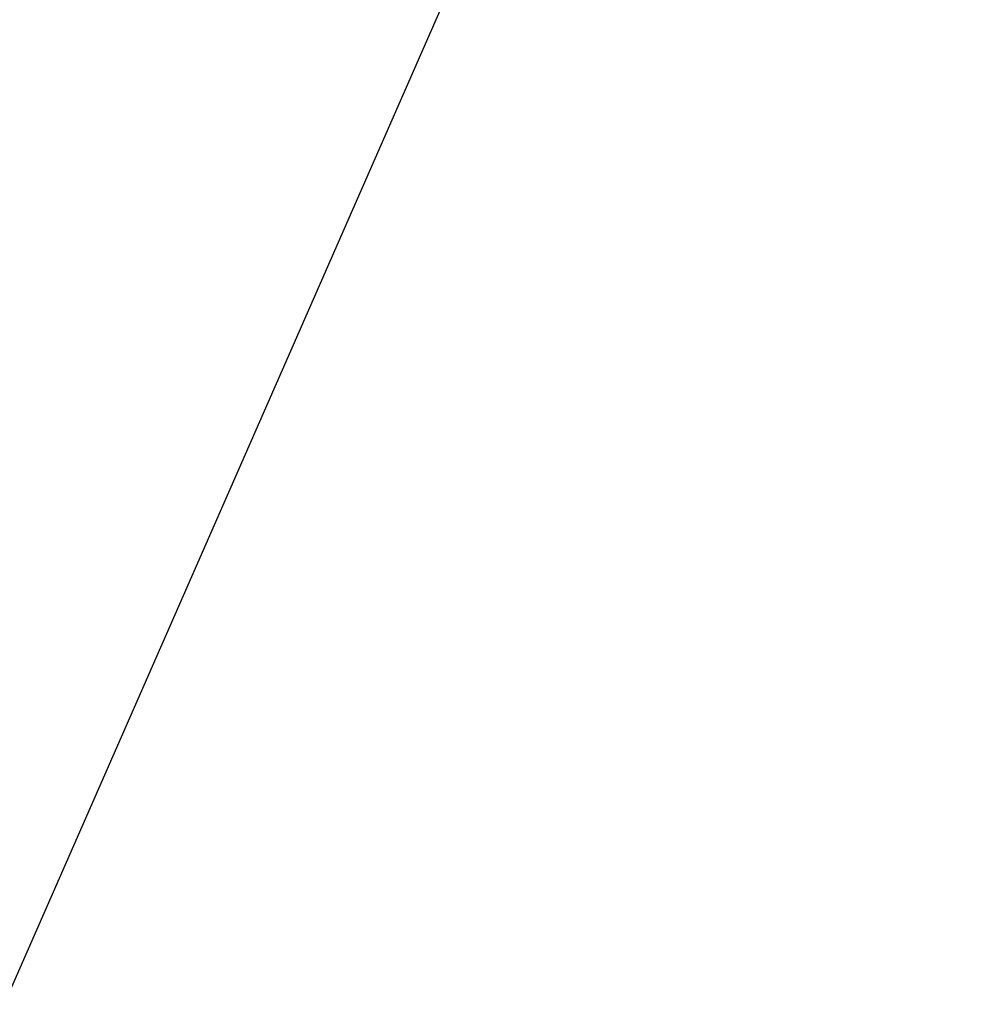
# Model space of a CAD drawing. Header units: millimetres. Extents: x -131 to 131, y -191 to 191.
# Tile 240 of 256: x -70.68984 to -70.68081, y -110.31897 to -110.30963. Entities that reach past the tile are written whole.
import ezdxf

# ---------------------------------------------------------------- set-up
doc = ezdxf.new("R2010")
doc.units = ezdxf.units.MM
doc.layers.get('0').update_dxf_attribs({"color": 8, "linetype": 'CONTINUOUS'})

# ---------------------------------------------------------------- blocks, each defined once
blk = doc.blocks.new('sgBrepBlock__142797360')
at = {"color": 0, "invisible_edges": 15}
for points in [[(-85.1253604, -71.1126047, -3), (-68.2431259, -110.3188256, -3), (-85.4023611, -71.9651252, -3)], [(-85.4023611, -71.9651252, -3), (-68.2431259, -110.3188256, -3), (-69.1072155, -110.0803521, -3)]]:
    blk.add_3dface(points, dxfattribs=at)
blk = doc.blocks.new('sgBrepBlock__164557744')
at = {"color": 0, "invisible_edges": 15}
for points in [[(-68.2431259, -110.3188256, -1), (-70, -110, -1), (-70.8927845, -110.0803521, -1)], [(-68.2431259, -110.3188256, -1), (-70.8927845, -110.0803521, -1), (-71.7568741, -110.3188256, -1)], [(-65.5970223, -112.6306567, -1), (-71.7568741, -110.3188256, -1), (-71.3301842, -119.8198143, -1)], [(-65.5970223, -112.6306567, -1), (-68.2431259, -110.3188256, -1), (-71.7568741, -110.3188256, -1)]]:
    blk.add_3dface(points, dxfattribs=at)
blk = doc.blocks.new('sgBrepBlock_Viva$20base_142796336')
at = {"color": 0}
for name in ['sgBrepBlock__142797360', 'sgBrepBlock__164557744']:
    blk.add_blockref(name, (0, 0), dxfattribs=at)
blk = doc.blocks.new('sgBrepBlock__245068944')
at = {"color": 0}
blk.add_polyline3d([(-71.2027513, -112.1614387, -74.4941891), (-71.0738822, -111.533357, -74.861108), (-70.920413, -110.9578261, -75.2980688), (-70.7446703, -110.4435705, -75.7984476), (-70.5493179, -109.9983857, -76.3546591), (-70.3373174, -109.6290203, -76.9582717), (-70.1118823, -109.3410734, -77.6001354), (-69.8764302, -109.1389101, -78.27052), (-69.6345301, -109.0255949, -78.9592633), (-69.389849, -109.0028457, -79.6559246), (-69.1460962, -109.0710072, -80.3499433), (-68.9069665, -109.2290461, -81.0307986), (-68.676085, -109.4745669, -81.6881696), (-68.4569516, -109.8038476, -82.3120911), (-68.2528881, -110.2118966, -82.8931052), (-68.0669879, -110.6925285, -83.4224042), (-67.9020691, -111.2384572, -83.8919646), (-67.7606318, -111.841407, -84.2946683), (-67.6448198, -112.4922379, -84.6244106)], dxfattribs=at)
blk = doc.blocks.new('sgBrepBlock__245073552')
at = {"color": 0}
blk.add_polyline3d([(-71.2027513, -112.1614387, -74.4941891), (-71.0738822, -111.533357, -74.861108), (-70.920413, -110.9578261, -75.2980688), (-70.7446703, -110.4435705, -75.7984476), (-70.5493179, -109.9983857, -76.3546591), (-70.3373174, -109.6290203, -76.9582717), (-70.1118823, -109.3410734, -77.6001354), (-69.8764302, -109.1389101, -78.27052), (-69.6345301, -109.0255949, -78.9592633), (-69.389849, -109.0028457, -79.6559246), (-69.1460962, -109.0710072, -80.3499433), (-68.9069665, -109.2290461, -81.0307986), (-68.676085, -109.4745669, -81.6881696), (-68.4569516, -109.8038476, -82.3120911), (-68.2528881, -110.2118966, -82.8931052), (-68.0669879, -110.6925285, -83.4224042), (-67.9020691, -111.2384572, -83.8919646), (-67.7606318, -111.841407, -84.2946683), (-67.6448198, -112.4922379, -84.6244106)], dxfattribs=at)
blk = doc.blocks.new('sgBrepBlock_Clamp$20Doughty$20Slimline$20QT_245068688')
at = {"color": 0}
for name in ['sgBrepBlock__245073552', 'sgBrepBlock__245068944']:
    blk.add_blockref(name, (0, 0), dxfattribs=at)

msp = doc.modelspace()

# ---------------------------------------------------------------- block references
at = {"color": 9}
msp.add_blockref('sgBrepBlock_Viva$20base_142796336', (0, 0), dxfattribs=at)
at = {"color": 7}
msp.add_blockref('sgBrepBlock_Clamp$20Doughty$20Slimline$20QT_245068688', (0, 0), dxfattribs=at)

doc.saveas('drawing.dxf')
